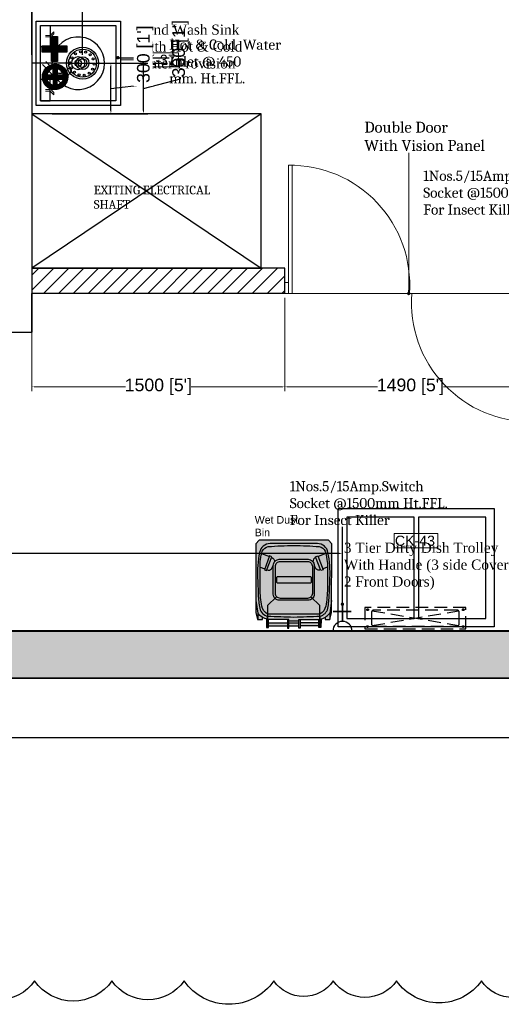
# Model space of a CAD drawing. Header units: millimetres. Extents: x 2985995 to 3127507, y -509231 to -458405.
# Tile 53 of 100: x 3052247 to 3055104, y -475370 to -469535. Entities that reach past the tile are written whole.
import ezdxf

# ---------------------------------------------------------------- set-up
doc = ezdxf.new("R2010")
doc.units = ezdxf.units.MM
doc.header["$LTSCALE"] = 1000
doc.header["$MEASUREMENT"] = 0
doc.header["$PDMODE"] = 3
doc.header["$PDSIZE"] = -1
doc.linetypes.add('DASHED', pattern=[0.75, 0.5, -0.25])
doc.linetypes.add('DASHED2', pattern=[0.375, 0.25, -0.125])
doc.layers.get('0').update_dxf_attribs({"linetype": 'CONTINUOUS'})
doc.layers.get('Defpoints').update_dxf_attribs({"linetype": 'CONTINUOUS'})
for name, color, linetype, lineweight in [('A-Door', 14, 'CONTINUOUS', 15), ('A-Wall Hatch', 252, 'CONTINUOUS', 5), ('Civil-Wall-Text', 7, 'CONTINUOUS', 0), ('Equip No.', 1, 'CONTINUOUS', 15), ('HATCH', 251, 'CONTINUOUS', 5), ('WALL', 1, 'CONTINUOUS', 5)]:
    doc.layers.add(name, color=color, linetype=linetype, lineweight=lineweight)
for name, color, linetype in [('A-Wall Full', 201, 'CONTINUOUS'), ('Drainage', 252, 'CONTINUOUS'), ('ELECTRICAL', 7, 'CONTINUOUS'), ('Equipment', 5, 'CONTINUOUS'), ('Equipment Name', 7, 'CONTINUOUS'), ('Plumbing & Drainage', 6, 'CONTINUOUS')]:
    doc.layers.add(name, color=color, linetype=linetype)
doc.styles.add('ARAIL', font='arial.ttf')
doc.styles.add('Arial', font='arial.ttf')
doc.styles.get("Standard").update_dxf_attribs({"font": 'arial.ttf'})
doc.styles.add('style12', font='BOOKOSI.TTF')
doc.dimstyles.new('TFS-Dim', dxfattribs={"dimtxt": 75, "dimasz": 20, "dimexe": 25, "dimexo": 25, "dimgap": 5, "dimtad": 0, "dimdec": 0, "dimzin": 0, "dimdsep": 46, "dimtxsty": 'Standard', "dimcen": 0.09, "dimclrd": 8, "dimclre": 8, "dimadec": 0, "dimazin": 0, "dimtfac": 1, "dimtdec": 0, "dimtofl": 0, "dimtmove": 0, "dimatfit": 3, "dimldrblk": 'DOT', "dimfxl": 1, "dimtolj": 1, "dimtzin": 0, "dimlwd": -1, "dimlwe": -1, "dimarcsym": 0})

# ---------------------------------------------------------------- blocks, each defined once
blk = doc.blocks.new('A$C0449149f')
at = {"layer": 'Equipment', "color": 1, "linetype": 'DASHED2', "ltscale": 0.3}
for p, q in [((-81.1, 606.1), (6.1, 93.9)), ((6.1, 606.1), (-81.1, 93.9))]:
    blk.add_line(p, q, dxfattribs=at)
at = {"layer": 'Equipment', "linetype": 'DASHED2', "ltscale": 0.3}
blk.add_lwpolyline([(25, 50), (25, 650), (-100, 650), (-100, 50)], close=True, dxfattribs=at)
at = {"layer": 'Equipment', "color": 4, "linetype": 'DASHED2', "ltscale": 0.3}
blk.add_lwpolyline([(10.5, 104.5), (10.5, 595.5, 0.414214), (-4.5, 610.5), (-70.5, 610.5, 0.414214), (-85.5, 595.5), (-85.5, 104.5, 0.414214), (-70.5, 89.5), (-4.5, 89.5, 0.414214)], format="xyb", close=True, dxfattribs=at)
at = {"layer": 'Equipment Name', "linetype": 'DASHED2'}
for centre in [(-87.5, 633.6), (12.5, 633.6), (-87.5, 66.4), (12.5, 66.4)]:
    blk.add_circle(centre, 5.15, dxfattribs=at)
blk = doc.blocks.new('A$C07cf188d')
at = {"layer": 'Equipment'}
for points in [[(0, 0), (0, -700), (-925, -700), (-925, 0)], [(-875, -50), (-875, -650), (-475, -650), (-475, -50)], [(-450, -50), (-450, -650), (-50, -650), (-50, -50)]]:
    blk.add_lwpolyline(points, close=True, dxfattribs=at)
blk = doc.blocks.new('A$C34441359')
at = {"layer": 'Equipment', "lineweight": 5}
for p, q in [((-443.5, -84.9), (-416.3, -84.9)), ((-416.3, -93.6), (-443.5, -93.6)), ((-416.3, -84.9), (-394.6, -63.1)), ((-394.6, -115.4), (-416.3, -93.6)), ((-394.6, -75.5), (-408.3, -89.2)), ((-408.3, -89.2), (-394.6, -103)), ((-394.6, -63.1), (-394.6, -75.5)), ((-394.6, -103), (-394.6, -115.4)), ((-416.3, -406.2), (-443.5, -406.2)), ((-394.6, -384.4), (-416.3, -406.2)), ((-408.3, -410.5), (-394.6, -396.8)), ((-394.6, -396.8), (-394.6, -384.4)), ((-443.5, -414.9), (-416.3, -414.9)), ((-416.3, -414.9), (-394.6, -436.7)), ((-394.6, -424.3), (-408.3, -410.5)), ((-394.6, -436.7), (-394.6, -424.3))]:
    blk.add_line(p, q, dxfattribs=at)
at = {"layer": 'Equipment'}
for p, q in [((-461.5, -256.6), (-409.1, -312.2)), ((-442.6, -238.8), (-390.2, -294.4)), ((-324.1, -296.4), (-311.5, -284.6)), ((-306.3, -315.4), (-293.7, -303.5))]:
    blk.add_line(p, q, dxfattribs=at)
for points in [[(-499.8, -499.8), (-499.8, 0), (0, 0), (0, -499.8)], [(-473.8, -473.8), (-473.8, -26), (-26, -26), (-26, -473.8)], [(-473.8, -152.5), (-473.8, -26), (-416.3, -26), (-416.3, -152.5)], [(-473.8, -347.3), (-473.8, -473.8), (-416.3, -473.8), (-416.3, -347.3)]]:
    blk.add_lwpolyline(points, close=True, dxfattribs=at)
at = {"layer": 'Equipment', "linetype": 'ByBlock', "lineweight": -2, "ltscale": 0.25}
for radius in [39, 19.8, 5.16]:
    blk.add_circle((-249.9, -249.9), radius, dxfattribs=at)
at = {"layer": 'Equipment'}
for centre, radius, start, end in [((-249.9, -249.9), 155.9, 210.7693, 191.59797), ((-302.6, -294), 13, 313.26297, 133.26297), ((-356.1, -262.4), 72.8, 223.26297, 313.26297), ((-356.1, -262.4), 46.8, 223.26297, 313.26297)]:
    blk.add_arc(centre, radius, start, end, dxfattribs=at)
blk = doc.blocks.new('Garbage bin_green_top_dwgmodels.com')
at = {"layer": 'Equipment', "true_color": 0x5aaf55}
h = blk.add_hatch(color=85, dxfattribs=at)
h.dxf.hatch_style = 1
h.paths.add_polyline_path([(239.9, 457.7), (228.9, 502.2), (198.8, 502.2), (198.9, 487.4, 0.065352), (172.7, 499.3), (172.3, 553.5), (165.8, 553.5), (159.3, 553.5), (159.3, 542.6), (40.1, 542.6), (40.1, 556.4), (32, 556.4), (32, 542.6), (0, 542.6), (-32, 542.6), (-32, 556.4), (-40.1, 556.4), (-40.1, 542.6), (-159.3, 542.6), (-159.3, 553.5), (-165.8, 553.5), (-172.3, 553.5), (-172.7, 499.3, 0.065352), (-198.9, 487.4), (-198.8, 502.2), (-228.9, 502.2), (-239.9, 457.7), (-240.1, 23.1), (-220, 0), (0, 0), (220, 0), (240.1, 23.1)])
h.paths.add_polyline_path([(-159.3, 501.2), (-159.3, 523.2), (-40.1, 523.2), (-40.1, 501.2)], flags=16)
h.paths.add_polyline_path([(-32, 511.2), (-32, 523.2), (0, 523.2), (32, 523.2), (32, 511.2), (0, 511.2)], flags=16)
h.paths.add_polyline_path([(40.1, 501.2), (40.1, 523.2), (159.3, 523.2), (159.3, 501.2)], flags=16)
at = {"layer": 'Equipment', "color": 0}
for points in [[(-198.9, 487.4), (-198.8, 502.2), (-228.9, 502.2), (-239.9, 457.7), (-240.1, 23.1), (-220, 0), (0, 0), (220, 0), (240.1, 23.1), (239.9, 457.7), (228.9, 502.2), (198.8, 502.2), (198.9, 487.4)], [(-239.9, 382.1), (-227.3, 462), (-227.3, 502.2)], [(-172.7, 499.3), (-172.3, 553.5), (-165.8, 553.5), (-159.3, 553.5), (-159.3, 501.2)], [(-159.3, 542.6), (-40.1, 542.6)], [(-159.3, 523.2), (-40.1, 523.2)], [(32, 542.6), (0, 542.6), (-32, 542.6)], [(32, 523.2), (0, 523.2), (-32, 523.2)], [(32, 511.2), (0, 511.2), (-32, 511.2)], [(159.3, 542.6), (40.1, 542.6)], [(159.3, 523.2), (40.1, 523.2)], [(172.7, 499.3), (172.3, 553.5), (165.8, 553.5), (159.3, 553.5), (159.3, 501.2)], [(239.9, 382.1), (227.3, 462), (227.3, 502.2)], [(-185.6, 187.7), (-171.6, 192.8), (-138.2, 105.6), (-153.1, 99.9), (-185.1, 187.9)], [(185.6, 187.7), (171.6, 192.8), (138.2, 105.6), (153.1, 99.9), (185.1, 187.9)], [(-213.1, 171.3), (-183.1, 182.5)], [(213.1, 171.3), (183.1, 182.5)], [(-203.5, 84.7), (-154.5, 103.7)], [(203.5, 84.7), (154.5, 103.7)]]:
    blk.add_lwpolyline(points, dxfattribs=at)
for points in [[(-40.1, 501.2), (-159.3, 501.2), (-165.8, 501.2, 0.169802), (-227.3, 462)], [(109, 358.9), (165.8, 414.4), (165.8, 553.5), (165.8, 480.8, 0.002183), (0, 486.7, 0.002183), (-165.8, 480.8), (-165.8, 553.5), (-165.8, 414.4), (-109, 358.9)], [(40.1, 501.2), (159.3, 501.2), (165.8, 501.2, -0.169802), (227.3, 462)], [(-165.8, 480.8, 0.297961), (-215.2, 430.6, 0.042051), (-225, 345.8, -0.003698), (-229, 241.3, 0.060574), (-216.7, 78.6, 0.367426), (-149.6, 21.6), (0, 21.6), (149.6, 21.6, 0.367426), (216.7, 78.6, 0.060574), (229, 241.3, -0.003698), (225, 345.8, 0.042051), (215.2, 430.6, 0.297961), (165.8, 480.8)], [(-169.6, 187.5, -0.269888), (-140.2, 182.4), (-128.8, 156.1)], [(169.6, 187.5, 0.269888), (140.2, 182.4), (128.8, 156.1)], [(-139.6, 109.4), (-139.2, 109.6, 0.32068), (-121.3, 136.8)], [(139.6, 109.4), (139.2, 109.6, -0.32068), (121.3, 136.8)]]:
    blk.add_lwpolyline(points, format="xyb", dxfattribs=at)
for points in [[(-40.1, 556.4), (-32, 556.4), (-32, 501.2), (-40.1, 501.2)], [(40.1, 556.4), (32, 556.4), (32, 501.2), (40.1, 501.2)]]:
    blk.add_lwpolyline(points, close=True, dxfattribs=at)
for points in [[(0, 467.6), (165.8, 467.6, -0.218041), (202.1, 417.6, -0.049803), (213.1, 307.8), (213.1, 175.2, -0.075378), (199.3, 68.9, -0.243539), (161.6, 41, -0.021943), (0, 34, -0.021943), (-161.6, 41, -0.243539), (-199.3, 68.9, -0.075378), (-213.1, 175.2), (-213.1, 307.8, -0.049803), (-202.1, 417.6, -0.218041), (-165.8, 467.6)], [(-90.5, 380.1), (91.4, 380.1, -0.414214), (129.9, 341.6), (129.9, 159.8, -0.414214), (91.4, 121.3), (-90.5, 121.3, -0.414214), (-129, 159.8), (-129, 341.6, -0.414214)], [(-87.2, 368.1), (85, 368.1, -0.414214), (115.5, 337.5), (115.5, 165.4, -0.414214), (85, 134.9), (-87.2, 134.9, -0.414214), (-117.7, 165.4), (-117.7, 337.5, -0.414214)], [(-104, 272.5), (100.8, 272.5, -0.414214), (106.9, 266.4), (106.9, 236, -0.414214), (100.8, 229.9), (-104, 229.9, -0.414214), (-110.1, 236), (-110.1, 266.4, -0.414214)]]:
    blk.add_lwpolyline(points, format="xyb", close=True, dxfattribs=at)
blk = doc.blocks.new('_Dot')
at = {"color": 0, "linetype": 'ByBlock', "lineweight": -2}
blk.add_line((-0.5, 0), (-1, 0), dxfattribs=at)
at = {"color": 0, "linetype": 'ByBlock', "const_width": 0.5}
blk.add_lwpolyline([(-0.25, 0, 1), (0.25, 0, 1)], format="xyb", close=True, dxfattribs=at)
blk = doc.blocks.new('DOOR-900')
for p, q in [((25, 0), (25, 900)), ((50.6, 0), (50.6, 899.5)), ((25, 76.8), (0, 76.8)), ((25, 0), (25, 76.8)), ((0, 0), (900, 0))]:
    blk.add_line(p, q)
blk.add_arc((38.4, 61.3), 838.9, 355.81244, 90.9144)
blk = doc.blocks.new('A$C21C85089')
at = {"layer": 'ELECTRICAL'}
for points, const_width in [([(-42, 108.5), (43.4, 108.5)], 4.7), ([(0, 69.7), (0, 0)], 7.15), ([(-35.8, 30), (38, 30)], 7.15)]:
    blk.add_lwpolyline(points, dxfattribs=dict(at, const_width=const_width))
blk.add_arc((0, 108.5), 38.8, 180, 0, dxfattribs=at)
blk = doc.blocks.new('A$C8c2bd65f')
at = {"layer": 'Plumbing & Drainage'}
h = blk.add_hatch(dxfattribs=at)
h.set_pattern_fill('ANSI31', color=1, scale=1.779186, style=0)
h.set_pattern_definition([(45, (-1673775.82137, 471282.61423), (-0.157259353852, 0.157259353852), [])])
h.paths.add_polyline_path([(-102.2, 115.6), (-157.3, 115.6), (-157.3, 152.3), (-102.2, 152.3), (-102.2, 207.4), (-65.5, 207.4), (-65.5, 152.3), (-10.4, 152.3), (-10.4, 115.6), (-65.5, 115.6), (-65.5, 60.5), (-102.2, 60.5)])
h = blk.add_hatch(dxfattribs=at)
h.set_pattern_fill('ANSI31', color=3, scale=1.779186, style=0)
h.set_pattern_definition([(45, (-1673763.96132, 471282.1934), (-0.157259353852, 0.157259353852), [])])
h.paths.add_polyline_path([(6.1, 137.4, -1), (156.3, 137.4, -1)])
h.paths.add_polyline_path([(94.3, 126), (130.6, 126, -0.277378), (94.3, 88.5)], flags=16)
h.paths.add_polyline_path([(69.8, 88.1), (69.8, 126), (31.9, 126, 0.28651)], flags=16)
h.paths.add_polyline_path([(94.3, 150.5), (130.1, 150.5, 0.268289), (94.3, 186.3)], flags=16)
h.paths.add_polyline_path([(69.8, 150.5), (69.8, 186.7, 0.277378), (32.3, 150.5)], flags=16)
at = {"layer": 'Plumbing & Drainage', "color": 1}
blk.add_line((0, 224), (0, 0), dxfattribs=at)
blk.add_lwpolyline([(-65.5, 152.3), (-10.4, 152.3), (-10.4, 115.6), (-65.5, 115.6), (-65.5, 60.5), (-102.2, 60.5), (-102.2, 115.6), (-157.3, 115.6), (-157.3, 152.3), (-102.2, 152.3), (-102.2, 207.4), (-65.5, 207.4)], close=True, dxfattribs=at)
at = {"layer": 'Plumbing & Drainage', "color": 3}
for points in [[(32.3, 150.5), (69.8, 150.5), (69.8, 186.7, 0.277378)], [(130.1, 150.5), (94.3, 150.5), (94.3, 186.3, -0.268289)], [(69.8, 88.1), (69.8, 126), (31.9, 126, 0.28651)], [(94.3, 88.5), (94.3, 126), (130.6, 126, -0.277378)]]:
    blk.add_lwpolyline(points, format="xyb", close=True, dxfattribs=at)
blk.add_circle((81.2, 137.4), 75.1, dxfattribs=at)
blk = doc.blocks.new('*D731')
at = {"layer": 'Defpoints', "color": 0, "transparency": 16777216}
for p in [(3052319.7, -469793.2, 0), (3052788.5, -469793.2), (3052319.7, -470093.1)]:
    blk.add_point(p, dxfattribs=at)
at = {"layer": 'Plumbing & Drainage', "color": 8, "linetype": 'DASHED', "transparency": 16777216}
for p, q in [((3052778.5, -469793.2), (3052813.5, -469793.2)), ((3052778.5, -470093.1), (3052813.5, -470093.1))]:
    blk.add_line(p, q, dxfattribs=at)
at = {"layer": 'Plumbing & Drainage', "color": 8, "transparency": 16777216}
for p, q in [((3052788.5, -470073.1), (3052788.5, -469813.2)), ((3052788.5, -469943.2), (3052991.8, -469919.3)), ((3052991.8, -469919.3), (3052991.8, -469909.3))]:
    blk.add_line(p, q, dxfattribs=at)
for points in [[(3052785.1, -469813.2), (3052791.8, -469813.2), (3052788.5, -469793.2)], [(3052785.1, -470073.1), (3052791.8, -470073.1), (3052788.5, -470093.1)]]:
    blk.add_solid(points, dxfattribs=at)
at = {"layer": 'Plumbing & Drainage', "color": 0, "transparency": 16777216, "insert": (3052991.8, -469739.7), "char_height": 75, "attachment_point": 5, "rotation": 90, "bg_fill": 3, "box_fill_scale": 1.25, "bg_fill_color": 256, "bg_fill_true_color": 13158600, "bg_fill_transparency": 0}
blk.add_mtext("\\A1;300 [1']", dxfattribs=at)
blk = doc.blocks.new('*D750')
at = {"layer": 'Defpoints', "color": 0, "transparency": 16777216}
for p in [(3052715, -469793.1, 0), (3052981.4, -469793.1), (3052414.5, -470093.1, 0)]:
    blk.add_point(p, dxfattribs=at)
at = {"layer": 'Drainage', "color": 8, "transparency": 16777216}
for p, q in [((3052740, -469793.1), (3053006.4, -469793.1)), ((3052981.4, -470073.1), (3052981.4, -469813.1)), ((3052981.4, -469943.1), (3053201, -469886.7)), ((3053201, -469886.7), (3053201, -469876.7)), ((3052439.5, -470093.1), (3053006.4, -470093.1))]:
    blk.add_line(p, q, dxfattribs=at)
for points in [[(3052978.1, -469813.1), (3052984.8, -469813.1), (3052981.4, -469793.1)], [(3052978.1, -470073.1), (3052984.8, -470073.1), (3052981.4, -470093.1)]]:
    blk.add_solid(points, dxfattribs=at)
at = {"layer": 'Drainage', "color": 0, "transparency": 16777216, "insert": (3053201, -469707.1), "char_height": 75, "attachment_point": 5, "rotation": 90}
blk.add_mtext("\\A1;300 [1']", dxfattribs=at)
blk = doc.blocks.new('*D753')
at = {"layer": 'Defpoints', "color": 0, "transparency": 16777216}
for p in [(3052319.7, -469428.6), (3052319.7, -469767.8, 0), (3052620.2, -469767.8, 0)]:
    blk.add_point(p, dxfattribs=at)
at = {"layer": 'Drainage', "color": 8, "transparency": 16777216}
for p, q in [((3052470, -469428.6), (3052573.8, -469224.1)), ((3052573.8, -469224.1), (3052583.8, -469224.1)), ((3052319.7, -469742.8), (3052319.7, -469403.6)), ((3052600.2, -469428.6), (3052339.7, -469428.6)), ((3052620.2, -469742.8), (3052620.2, -469403.6))]:
    blk.add_line(p, q, dxfattribs=at)
for points in [[(3052339.7, -469425.3), (3052339.7, -469432), (3052319.7, -469428.6)], [(3052600.2, -469425.3), (3052600.2, -469432), (3052620.2, -469428.6)]]:
    blk.add_solid(points, dxfattribs=at)
at = {"layer": 'Drainage', "color": 0, "transparency": 16777216, "insert": (3052753.4, -469224.1), "char_height": 75, "attachment_point": 5}
blk.add_mtext("\\A1;300 [1']", dxfattribs=at)
blk = doc.blocks.new('*D760')
at = {"layer": 'Civil-Wall-Text', "color": 8, "transparency": 16777216}
for p, q in [((3052319.7, -471183.1), (3052319.7, -471736.2)), ((3053819.8, -471183.1), (3053819.8, -471736.2)), ((3052339.7, -471711.2), (3052874.6, -471711.2)), ((3053799.8, -471711.2), (3053265, -471711.2))]:
    blk.add_line(p, q, dxfattribs=at)
for points in [[(3052339.7, -471707.8), (3052339.7, -471714.5), (3052319.7, -471711.2)], [(3053799.8, -471707.8), (3053799.8, -471714.5), (3053819.8, -471711.2)]]:
    blk.add_solid(points, dxfattribs=at)
at = {"layer": 'Defpoints', "color": 0, "transparency": 16777216}
for p in [(3052319.7, -471158.1, 0), (3053819.8, -471158.1, 0), (3052319.7, -471711.2)]:
    blk.add_point(p, dxfattribs=at)
at = {"layer": 'Civil-Wall-Text', "color": 0, "transparency": 16777216, "insert": (3053069.8, -471711.2), "char_height": 75, "attachment_point": 5}
blk.add_mtext("\\A1;1500 [5']", dxfattribs=at)
blk = doc.blocks.new('*D761')
at = {"layer": 'Civil-Wall-Text', "color": 8, "transparency": 16777216}
for p, q in [((3053819.8, -471183.1), (3053819.8, -471736.2)), ((3055310.2, -471183.1), (3055310.2, -471736.2)), ((3053839.8, -471711.2), (3054369.8, -471711.2)), ((3055290.2, -471711.2), (3054760.3, -471711.2))]:
    blk.add_line(p, q, dxfattribs=at)
for points in [[(3053839.8, -471707.8), (3053839.8, -471714.5), (3053819.8, -471711.2)], [(3055290.2, -471707.8), (3055290.2, -471714.5), (3055310.2, -471711.2)]]:
    blk.add_solid(points, dxfattribs=at)
at = {"layer": 'Defpoints', "color": 0, "transparency": 16777216}
for p in [(3053819.8, -471158.1, 0), (3055310.2, -471158.1, 0), (3055310.2, -471711.2)]:
    blk.add_point(p, dxfattribs=at)
at = {"layer": 'Civil-Wall-Text', "color": 0, "transparency": 16777216, "insert": (3054565, -471711.2), "char_height": 75, "attachment_point": 5}
blk.add_mtext("\\A1;1490 [5']", dxfattribs=at)
blk = doc.blocks.new('*D765')
at = {"layer": 'Defpoints', "color": 0, "transparency": 16777216}
for p in [(3047261.3, -472699.4), (3047261.3, -473101.3, 0), (3054161.7, -473101.3, 0)]:
    blk.add_point(p, dxfattribs=at)
at = {"layer": 'ELECTRICAL', "color": 8, "transparency": 16777216}
for p, q in [((3047261.3, -473076.3), (3047261.3, -472674.4)), ((3047281.3, -472699.4), (3050483.4, -472699.4)), ((3054141.7, -472699.4), (3050939.6, -472699.4)), ((3054161.7, -473076.3), (3054161.7, -472674.4))]:
    blk.add_line(p, q, dxfattribs=at)
for points in [[(3047281.3, -472696), (3047281.3, -472702.7), (3047261.3, -472699.4)], [(3054141.7, -472696), (3054141.7, -472702.7), (3054161.7, -472699.4)]]:
    blk.add_solid(points, dxfattribs=at)
at = {"layer": 'ELECTRICAL', "color": 0, "transparency": 16777216, "insert": (3050711.5, -472699.4), "char_height": 75, "attachment_point": 5}
blk.add_mtext("\\A1;6900 [23']", dxfattribs=at)
blk = doc.blocks.new('100DNT')
at = {"layer": 'Drainage'}
for centre, radius in [((0, 0), 101.6), ((0, 0), 88.9), ((-44.9, 59.2), 6.35), ((-13.9, 72), 6.35), ((19.5, 70), 6.35), ((-76.6, 2.2), 6.35), ((-67.2, 34.3), 6.35), ((0, 0), 40.9), ((0, 0), 28.2), ((48.8, 53.7), 6.35), ((68.1, 26.4), 6.35), ((-71.1, -30.8), 6.35), ((-51.8, -58.2), 6.35), ((41.9, -63.7), 6.35), ((64.2, -38.8), 6.35), ((73.6, -6.6), 6.35), ((-22.5, -74.4), 6.35), ((10.9, -76.4), 6.35)]:
    blk.add_circle(centre, radius, dxfattribs=at)

msp = doc.modelspace()

# ---------------------------------------------------------------- hatches: boundary and pattern name
at = {"layer": 'A-Wall Hatch'}
h = msp.add_hatch(color=256, dxfattribs=at)
h.dxf.hatch_style = 1
h.paths.add_polyline_path([(3047261.25698, -473158.12209), (3047261.25698, -472908.12209), (3047111.25698, -472908.12209), (3047111.25698, -473158.12209), (3047769.74129, -473158.12209), (3046666.59744, -473158.12209), (3046666.59744, -473438.12209), (3074009.74129, -473438.12209), (3074009.74129, -472678.12209), (3073729.74129, -472678.12209), (3073729.74129, -473158.12209), (3069849.74129, -473158.12209), (3069849.74129, -472678.12209), (3069699.74129, -472678.12209), (3069699.74129, -473158.12209), (3061509.74129, -473158.12209), (3061509.74129, -472678.12209), (3061359.74129, -472678.12209), (3061359.74129, -473158.12209)])
at = {"layer": 'HATCH'}
h = msp.add_hatch(dxfattribs=at)
h.set_pattern_fill('ANSI31', color=256, scale=500)
h.set_pattern_definition([(45, (31610.45, 20440.044), (-44.1941738, 44.1941738), [])])
h.paths.add_polyline_path([(3053819.84937, -471158.12209), (3053819.84937, -471008.12209), (3052319.74129, -471008.12209), (3052319.74129, -471158.12209)])

# ---------------------------------------------------------------- linework, layer by layer
at = {"layer": 'A-Wall Full'}
for p, q in [((3052319.74129, -463708.12209, 0), (3052319.74129, -471388.12209, 0)), ((3053679.74129, -470093.12209, 0), (3052319.74129, -471008.12209, 0)), ((3052319.74129, -470093.12209, 0), (3053679.74129, -471008.12209, 0)), ((3053819.84937, -471008.12209, 0), (3052319.74129, -471008.12209, 0)), ((3053819.84937, -471158.12209, 0), (3053819.84937, -471008.12209, 0)), ((3052319.74129, -471388.12209, 0), (3052319.74129, -471158.12209, 0)), ((3053819.84937, -471158.12209, 0), (3052319.74129, -471158.12209, 0)), ((3052169.74129, -471388.12209, 0), (3052319.74129, -471388.12209, 0)), ((3061359.74129, -473158.12209, 0), (3047261.25698, -473158.12209, 0)), ((3074009.74129, -473438.12209, 0), (3046666.59744, -473438.12209, 0))]:
    msp.add_line(p, q, dxfattribs=at)
at = {"layer": 'A-Wall Full', "elevation": 0}
msp.add_lwpolyline([(3052319.74129, -471008.12209), (3053679.74129, -471008.12209), (3053679.74129, -470093.12209), (3052319.74129, -470093.12209)], close=True, dxfattribs=at)
at = {"layer": 'Equip No.'}
msp.add_line((3052929.59386, -469772.55438), (3052844.50429, -469772.55438), dxfattribs=at)
msp.add_lwpolyline([(3052929.59386, -469730.84312), (3053189.36239, -469730.84312), (3053189.36239, -469814.26564), (3052929.59386, -469814.26564)], close=True, dxfattribs=at)
at = {"layer": 'Equip No.', "elevation": 0}
msp.add_lwpolyline([(3054467.57783, -472580.91634), (3054727.34636, -472580.91634), (3054727.34636, -472664.33885), (3054467.57783, -472664.33885)], close=True, dxfattribs=at)
at = {"layer": 'Equipment'}
msp.add_lwpolyline([(3020994.08628, -462848.64634), (3076273.67307, -462848.64634), (3076273.67307, -473790.449), (3020994.08628, -473790.449)], close=True, dxfattribs=at)
msp.add_lwpolyline([(3058831.39393, -475231.82748, -0.52056705), (3058440.20361, -475231.82748, -0.52056705), (3057933.62077, -475231.82748, -0.52056705), (3057618.01055, -475231.82748, -0.52056705), (3057151.52496, -475231.82748, -0.52056705), (3056669.12091, -475231.82748, -0.52056705), (3056180.79221, -475231.82748, -0.52056705), (3055848.97056, -475231.82748, -0.52056705), (3055364.88189, -475231.82748, -0.52056705), (3054985.50834, -475231.82748, -0.52056705), (3054482.7749, -475231.82748, -0.52056705), (3054107.57627, -475231.82748, -0.52056705), (3053754.57884, -475231.82748, -0.52056705), (3053222.26279, -475231.82748, -0.52056705), (3052794.29563, -475231.82748, -0.52056705), (3052336.02156, -475231.82748, -0.52056705), (3051908.07067, -475231.82748, -0.52056705)], format="xyb", dxfattribs=at)
at = {"layer": 'WALL', "const_width": 10, "elevation": 0}
msp.add_lwpolyline([(3046666.59744, -473158.12209), (3046666.59744, -473438.12209), (3074009.74129, -473438.12209), (3074009.74129, -472678.12209), (3073742.24129, -472663.26098), (3073742.24129, -473158.12209), (3061509.74129, -473158.12209), (3061509.74129, -472678.12209), (3061359.74129, -472678.12209), (3061359.74129, -473158.12209), (3047261.25698, -473158.12209), (3047261.25698, -472908.12209), (3047111.25698, -472908.12209), (3047111.25698, -473158.12209), (3046666.59744, -473158.12209)], dxfattribs=at)

# ---------------------------------------------------------------- block references
at = {"layer": 'A-Door', "xscale": 0.844444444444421, "yscale": 0.844444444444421, "zscale": 0.844444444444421}
msp.add_blockref('DOOR-900', (3053819.84937, -471158.12209, 0), dxfattribs=at)
at = {"layer": 'A-Door', "xscale": 0.844444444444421, "yscale": 0.844444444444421, "zscale": 0.844444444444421, "rotation": 180}
msp.add_blockref('DOOR-900', (3055311.21697, -471158.12209, 0), dxfattribs=at)
at = {"layer": 'ELECTRICAL', "xscale": 1.464380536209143, "yscale": 1.464380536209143, "zscale": 1.464380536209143, "rotation": 179.9394909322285}
msp.add_blockref('A$C21C85089', (3054161.78555, -472999.19423, 0), dxfattribs=at)
at = {"layer": 'Equipment'}
msp.add_blockref('A$C34441359', (3052844.50429, -469543.37158, 0), dxfattribs=at)
at = {"layer": 'Equipment', "ltscale": 50}
msp.add_blockref('A$C07cf188d', (3055061.95907, -472433.12209, 0), dxfattribs=at)
at = {"layer": 'Equipment', "xscale": 0.9369414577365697, "yscale": 0.9369414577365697, "zscale": 0.9369414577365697, "rotation": 180}
msp.add_blockref('Garbage bin_green_top_dwgmodels.com', (3053872.90105, -472619.72932), dxfattribs=at)
at = {"layer": 'Equipment', "ltscale": 100, "rotation": 90}
msp.add_blockref('A$C0449149f', (3054944.27322, -473044.36525), dxfattribs=at)
at = {"layer": 'Plumbing & Drainage', "rotation": 270}
msp.add_blockref('A$C8c2bd65f', (3052319.74129, -469793.24684, 0), dxfattribs=at)

# ---------------------------------------------------------------- texts
at = {"layer": 'Civil-Wall-Text', "insert": (3054291.40006, -470139.7302, 1129.145), "char_height": 65, "width": 688.5286443, "attachment_point": 1, "rotation": 359.991866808, "style": 'Arial'}
msp.add_mtext('\\A1;\\pxql;{\\fCambria|b0|i0|c0|p18;Double Door\\PWith Vision Panel }', dxfattribs=at)
at = {"layer": 'ELECTRICAL', "color": 7, "char_height": 60, "width": 1091.3018944, "style": 'ARAIL'}
for s, insert, attachment_point in [('{\\fCambria|b0|i0|c0|p18;1Nos.5/15Amp.Switch \\PSocket @1500mm Ht.FFL.\\PFor Insect Killer }', (3054641.17785, -470430.3717, 0), 1), ('\\pxql;{\\fCambria|b0|i0|c0|p18;1Nos.5/15Amp.Switch \\PSocket @1500mm Ht.FFL.\\PFor Insect Killer }', (3054940.67554, -472270.13639, 0), 3)]:
    msp.add_mtext(s, dxfattribs=dict(at, insert=insert, attachment_point=attachment_point))
at = {"layer": 'Equip No.', "color": 7, "char_height": 60, "attachment_point": 1, "style": 'Arial'}
for s, insert in [('\\pxqc;CK-37', (3052683.84506, -469743.00439, 1117.38829)), ('\\pxqc;CK-43', (3054221.82904, -472593.07761, 1117.38829))]:
    msp.add_mtext_dynamic_manual_height_columns(s, width=739.3571968, gutter_width=15, heights=[46.53479], dxfattribs=dict(at, insert=insert))
at = {"layer": 'Equipment Name', "color": 0, "char_height": 60, "attachment_point": 1, "style": 'style12'}
for s, insert, width in [('Hand Wash Sink\\PWith Hot & Cold Water Provision', (3052935.81019, -469564.28683, 0), 853.5834375), ('3 Tier Dirty Dish Trolley With Handle (3 side Cover & 2 Front Doors)', (3054170.04983, -472634.81537, 0.00005), 1089.4281597)]:
    msp.add_mtext(s, dxfattribs=dict(at, insert=insert, width=width))
at = {"layer": 'Equipment Name', "linetype": 'Continuous', "lineweight": 5, "ltscale": 25, "insert": (3052686.46102, -470519.21112, 1117.30172), "char_height": 51, "width": 696.3426399, "attachment_point": 1, "rotation": 359.999999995}
msp.add_mtext('\\A1;\\pxql;{\\fCambria|b0|i0|c0|p18;EXITING ELECTRICAL SHAFT}', dxfattribs=at)
at = {"layer": 'Equipment Name', "insert": (3053641.34608, -472476.72383), "char_height": 45, "width": 301.2006441, "attachment_point": 1, "rotation": 359.991866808, "style": 'Arial'}
msp.add_mtext('\\A1;\\pxql;Wet Dust \\PBin', dxfattribs=at)
at = {"layer": 'Plumbing & Drainage', "color": 7, "ltscale": 10, "insert": (3053134.26945, -469652.99471, 0), "char_height": 60, "width": 2565.3968372, "attachment_point": 1, "rotation": 359.999999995, "style": 'Arial'}
msp.add_mtext('{\\fCambria|b0|i0|c0|p18;Hot & Cold  Water \\PInlet @ 450\\Pmm. Ht.FFL.}', dxfattribs=at)

# ---------------------------------------------------------------- dimensions: what is measured, and where the dimension line sits
at = {"layer": 'Civil-Wall-Text'}
for p2, distance, picture, middle in [((3052319.74129, -471158.12209, 0), 553.0446, '*D760', (3053069.79533, -471711.16669)), ((3055310.21697, -471158.12209, 0), -553.0446, '*D761', (3054565.03317, -471711.16669))]:
    dim = msp.add_aligned_dim(p1=(3053819.84937, -471158.12209, 0), p2=p2, distance=distance, dimstyle='TFS-Dim', dxfattribs=at)
    dim.commit()
    dim.dimension.update_dxf_attribs({"geometry": picture, "text_midpoint": middle})
at = {"layer": 'ELECTRICAL'}
dim = msp.add_aligned_dim(p1=(3054161.67769, -473101.32638, 0), p2=(3047261.25698, -473101.32638, 0), distance=-401.94467, dimstyle='TFS-Dim', dxfattribs=at)
dim.commit()
dim.dimension.update_dxf_attribs({"geometry": '*D765', "text_midpoint": (3050711.46733, -472699.38171)})

# ---------------------------------------------------------------- leaders
at = {"layer": 'Civil-Wall-Text'}
msp.add_leader([(3054554.73611, -471158.12209, 0), (3054554.73611, -470325.07582, 0)], dimstyle='TFS-Dim', override={"dimgap": 5, "dimtad": 0}, dxfattribs=at)
at = {"layer": 'ELECTRICAL', "color": 7}
msp.add_leader([(3054161.67769, -472999.21143), (3054161.67769, -472541.67361)], dimstyle='TFS-Dim', override={"dimgap": 5, "dimtad": 0, "dimfxl": 10, "dimfxlon": 1, "dimtfill": 1, "dimtfillclr": 256, "dimarcsym": 1}, dxfattribs=at)
at = {"layer": 'Equipment Name'}
msp.add_leader([(3052829.9173, -469760.68502), (3053133.2592, -469760.68502)], dimstyle='TFS-Dim', override={"dimgap": 5, "dimtad": 0, "dimfxl": 10, "dimfxlon": 1, "dimtfill": 1, "dimtfillclr": 256, "dimarcsym": 1}, dxfattribs=at)
at = {"layer": 'Plumbing & Drainage'}
msp.add_leader([(3052543.75944, -469793.24684), (3053123.24439, -469793.24684)], dimstyle='TFS-Dim', override={"dimgap": 5, "dimtad": 0, "dimfxl": 10, "dimfxlon": 1, "dimtfill": 1, "dimtfillclr": 256, "dimarcsym": 1}, dxfattribs=at)

# ---------------------------------------------------------------- next in the draw order: dimensions: what is measured, and where the dimension line sits
dim = msp.add_linear_dim(base=(3052788.4694, -469793.24684), p1=(3052319.74129, -470093.12209), p2=(3052319.74129, -469793.24684, 0), angle=90, dimstyle='TFS-Dim', override={"dimtmove": 1, "dimfxl": 10, "dimfxlon": 1, "dimtfill": 1, "dimtfillclr": 256, "dimarcsym": 1}, dxfattribs=at)
dim.commit()
dim.dimension.update_dxf_attribs({"geometry": '*D731', "text_midpoint": (3052991.82932, -469904.34998), "dimtype": 160})

# ---------------------------------------------------------------- next in the draw order: block references
at = {"layer": 'Drainage', "color": 7, "xscale": 0.932804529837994, "yscale": 0.932804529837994, "zscale": 0.932804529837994}
msp.add_blockref('100DNT', (3052620.2352, -469792.75791, 0), dxfattribs=at)

# ---------------------------------------------------------------- next in the draw order: dimensions: what is measured, and where the dimension line sits
at = {"layer": 'Drainage'}
for base, p1, p2, angle, picture, middle, dimtype in [((3052319.74129, -469428.63038), (3052620.2352, -469767.75791, 0), (3052319.74129, -469767.75791, 0), 180, '*D753', (3052588.79625, -469224.10226), 161), ((3052981.44825, -469793.10873), (3052414.51423, -470093.12209, 0), (3052715.00815, -469793.10873, 0), 90, '*D750', (3053201.03899, -469871.66897), 160)]:
    dim = msp.add_linear_dim(base=base, p1=p1, p2=p2, angle=angle, dimstyle='TFS-Dim', override={"dimtmove": 1}, dxfattribs=at)
    dim.commit()
    dim.dimension.update_dxf_attribs({"geometry": picture, "text_midpoint": middle, "dimtype": dimtype})

doc.saveas('drawing.dxf')
